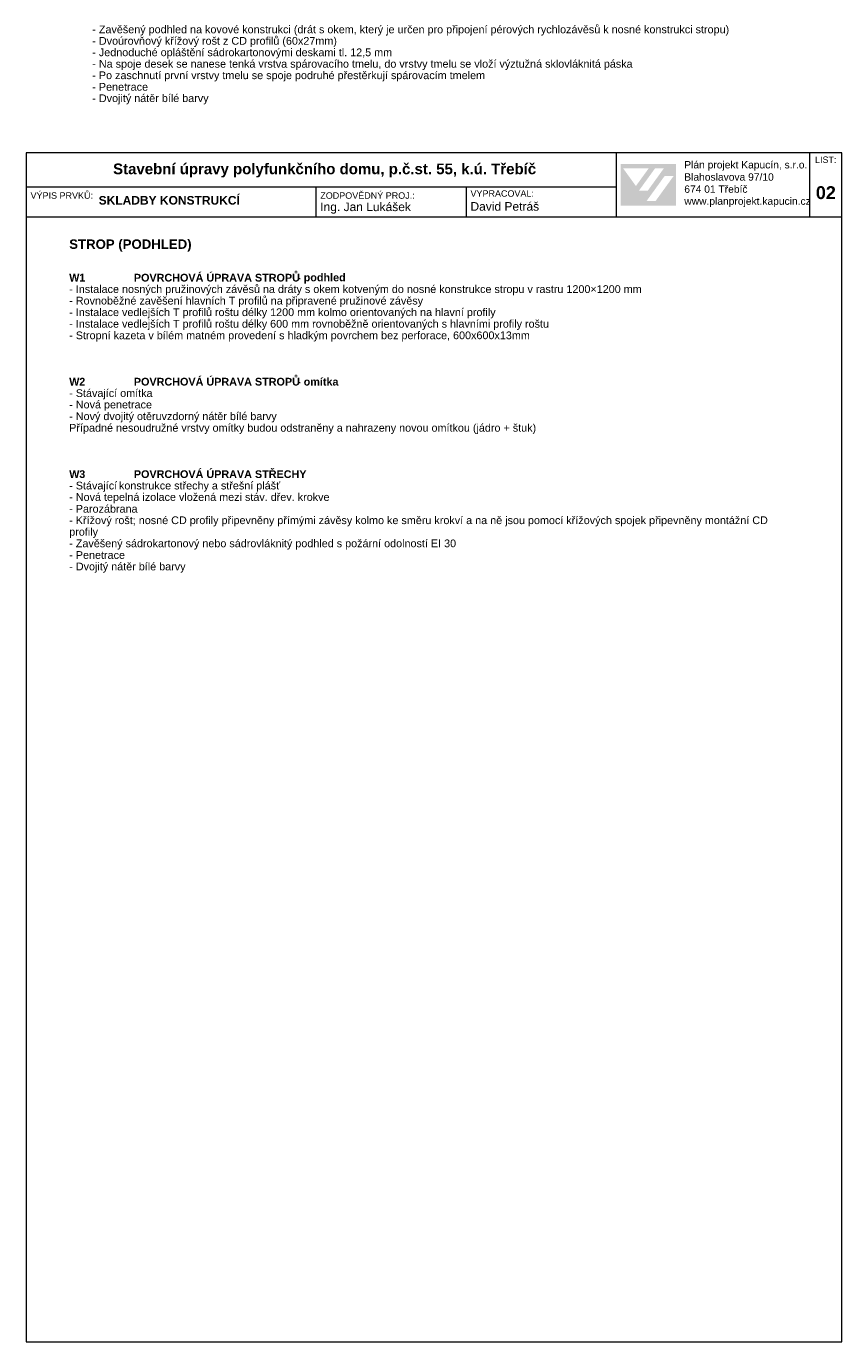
# Model space of a CAD drawing. Header units: millimetres. Extents: x 15381 to 191117, y -190522 to 367005.
# Tile 60 of 71: x 88117 to 107117, y 336357 to 367005. Entities that reach past the tile are written whole.
import ezdxf

# ---------------------------------------------------------------- set-up
doc = ezdxf.new("R2010")
doc.units = ezdxf.units.MM
doc.header["$MEASUREMENT"] = 0
doc.styles.add('GENEROVANÝ_STYL_1', font='txt')
doc.styles.add('GENEROVANÝ_STYL_2', font='txt')

msp = doc.modelspace()

# ---------------------------------------------------------------- hatches: boundary and pattern name
at = {"linetype": 'Continuous', "lineweight": 13}
h = msp.add_hatch(color=7, dxfattribs=at)
h.paths.add_polyline_path([(101965.1, 362825), (103255.5, 362825), (103255.5, 363798.6), (101965.1, 363798.6)])
h.paths.add_polyline_path([(102024.4, 363695.5), (102619.5, 363694.5), (102322.2, 363283.3)], flags=0)
h.paths.add_polyline_path([(102394.9, 363178.6), (102768.7, 363696.1), (102974.3, 363696.1), (102600.4, 363177.6)], flags=0)
h.paths.add_polyline_path([(102781.2, 362934.9), (102571.6, 362934.9), (102994.1, 363520.4), (103203.6, 363520.4)], flags=0)

# ---------------------------------------------------------------- linework, layer by layer
at = {"color": 7, "linetype": 'Continuous', "lineweight": 20}
for p, q in [((107117.4, 364057), (88117.4, 364057)), ((88117.4, 364057), (88117.4, 336357)), ((101867.4, 362557), (101867.4, 364057)), ((106367.4, 364057), (106367.4, 362557)), ((107117.4, 336357), (107117.4, 364057)), ((101867.4, 363257), (88117.4, 363257)), ((94867.4, 363257), (94867.4, 362557)), ((98367.4, 363257), (98367.4, 362557)), ((107117.4, 362557), (88117.4, 362557)), ((88117.4, 336357), (107117.4, 336357))]:
    msp.add_line(p, q, dxfattribs=at)

# ---------------------------------------------------------------- texts
at = {"color": 7, "linetype": 'Continuous', "lineweight": 20, "attachment_point": 7}
for s, insert, char_height, style in [('\\A1;{\\pql;\\fArial|b0|i0|c238|p38;- Zavěšený podhled na kovové konstrukci (drát s okem, který je určen pro připojení pérových rychlozávěsů k nosné konstrukci stropu)}', (89654.5, 366788.5), 180, 'GENEROVANÝ_STYL_1'), ('\\A1;{\\pql;\\fArial|b0|i0|c238|p38;- Dvoúrovňový křížový rošt z CD profilů (60x27mm)}', (89654.5, 366521.3), 180, 'GENEROVANÝ_STYL_1'), ('\\A1;{\\pql;\\fArial|b0|i0|c238|p38;- Jednoduché opláštění sádrokartonovými deskami tl. 12,5 mm}', (89654.5, 366254.1), 180, 'GENEROVANÝ_STYL_1'), ('\\A1;{\\pql;\\fArial|b0|i0|c238|p38;- Na spoje desek se nanese tenká vrstva spárovacího tmelu, do vrstvy tmelu se vloží výztužná sklovláknitá páska}', (89654.5, 365986.9), 180, 'GENEROVANÝ_STYL_1'), ('\\A1;{\\pql;\\fArial|b0|i0|c238|p38;- Po zaschnutí první vrstvy tmelu se spoje podruhé přestěrkují spárovacím tmelem}', (89654.5, 365719.6), 180, 'GENEROVANÝ_STYL_1'), ('\\A1;{\\pql;\\fArial|b0|i0|c238|p38;- Penetrace}', (89654.5, 365501.4), 180, 'GENEROVANÝ_STYL_1'), ('\\A1;{\\pql;\\fArial|b0|i0|c238|p38;- Dvojitý nátěr bílé barvy}', (89654.5, 365185.1), 180, 'GENEROVANÝ_STYL_1'), ('\\A1;{\\pql;\\fArial|b0|i0|c238|p38;Plán projekt Kapucín, s.r.o.}', (103449.6, 363641.6), 171, 'GENEROVANÝ_STYL_1'), ('\\A1;{\\pql;\\fArial|b0|i0|c238|p38;LIST:}', (106495.5, 363819), 150, 'GENEROVANÝ_STYL_1'), ('\\A1;{\\pql;\\fArial|b1|i0|c238|p38;Stavební úpravy polyfunkčního domu, p.č.st. 55, k.ú. Třebíč}', (90139.9, 363482.6), 250, 'GENEROVANÝ_STYL_2'), ('\\A1;{\\pql;\\fArial|b0|i0|c238|p38;Blahoslavova 97/10}', (103449.6, 363405.7), 171, 'GENEROVANÝ_STYL_1'), ('\\A1;{\\pql;\\fArial|b0|i0|c238|p38;VÝPIS PRVKŮ:}', (88216.5, 362984.3), 150, 'GENEROVANÝ_STYL_1'), ('\\A1;{\\pql;\\fArial|b0|i0|c238|p38;ZODPOVĚDNÝ PROJ.:}', (94967.4, 362984.3), 150, 'GENEROVANÝ_STYL_1'), ('\\A1;{\\pql;\\fArial|b0|i0|c238|p38;VYPRACOVAL:}', (98467.4, 363031.7), 150, 'GENEROVANÝ_STYL_1'), ('\\A1;{\\pql;\\fArial|b0|i0|c238|p38;674 01 Třebíč}', (103449.6, 363123.3), 171, 'GENEROVANÝ_STYL_1'), ('\\A1;{\\pql;\\fArial|b1|i0|c238|p38;02}', (106514.7, 362974.9), 300, 'GENEROVANÝ_STYL_2'), ('\\A1;{\\pql;\\fArial|b1|i0|c238|p38;SKLADBY KONSTRUKCÍ}', (89803.3, 362848.1), 200, 'GENEROVANÝ_STYL_2'), ('\\A1;{\\pql;\\fArial|b0|i0|c238|p38;Ing. Jan Lukášek}', (94967.4, 362638.8), 200, 'GENEROVANÝ_STYL_1'), ('\\A1;{\\pql;\\fArial|b0|i0|c238|p38;David Petráš}', (98467.4, 362705.5), 200, 'GENEROVANÝ_STYL_1'), ('\\A1;{\\pql;\\fArial|b0|i0|c238|p38;www.planprojekt.kapucin.cz}', (103449.6, 362794.4), 171, 'GENEROVANÝ_STYL_1'), ('\\A1;{\\pql;\\fArial|b1|i0|c238|p38;STROP (PODHLED)}', (89117.4, 361752.9), 220, 'GENEROVANÝ_STYL_2'), ('\\A1;{\\pql;\\fArial|b1|i0|c238|p38;W}', (89117.4, 361058.5), 180, 'GENEROVANÝ_STYL_2'), ('\\A1;{\\pql;\\fArial|b1|i0|c238|p38;1}', (89351.1, 361058.5), 180, 'GENEROVANÝ_STYL_2'), ('\\A1;{\\pql;\\fArial|b1|i0|c238|p38;^I}', (89487.7, 361058.5), 180, 'GENEROVANÝ_STYL_2'), ('\\A1;{\\pql;\\fArial|b1|i0|c238|p38;POVRCHOVÁ ÚPRAVA STROPŮ }', (90623.2, 361055.4), 180, 'GENEROVANÝ_STYL_2'), ('\\A1;{\\pql;\\fArial|b1|i0|c238|p38;- }', (94429.8, 361058.5), 180, 'GENEROVANÝ_STYL_2'), ('\\A1;{\\pql;\\fArial|b1|i0|c238|p38;podhled}', (94581.2, 361009.8), 180, 'GENEROVANÝ_STYL_2'), ('\\A1;{\\pql;\\fArial|b0|i0|c238|p38;- Instalace nosných pružinových závěsů na dráty s okem kotveným do nosné konstrukce stropu v rastru 1200×1200 mm}', (89117.4, 360737.4), 180, 'GENEROVANÝ_STYL_1'), ('\\A1;{\\pql;\\fArial|b0|i0|c238|p38;- Rovnoběžné zavěšení hlavních T profilů na připravené pružinové závěsy}', (89117.4, 360468.1), 180, 'GENEROVANÝ_STYL_1'), ('\\A1;{\\pql;\\fArial|b0|i0|c238|p38;- Instalace vedlejších T profilů roštu délky 1200 mm kolmo orientovaných na hlavní profily}', (89117.4, 360198.9), 180, 'GENEROVANÝ_STYL_1'), ('\\A1;{\\pql;\\fArial|b0|i0|c238|p38;- Instalace vedlejších T profilů roštu délky 600 mm rovnoběžně orientovaných s hlavními profily roštu}', (89117.4, 359929.6), 180, 'GENEROVANÝ_STYL_1'), ('\\A1;{\\pql;\\fArial|b0|i0|c238|p38;- Stropní kazeta v bílém matném provedení s hladkým povrchem bez perforace, 600x600x13mm}', (89117.4, 359660.3), 180, 'GENEROVANÝ_STYL_1'), ('\\A1;{\\pql;\\fArial|b1|i0|c238|p38;W}', (89117.4, 358635.1), 180, 'GENEROVANÝ_STYL_2'), ('\\A1;{\\pql;\\fArial|b1|i0|c238|p38;2}', (89351.1, 358635.1), 180, 'GENEROVANÝ_STYL_2'), ('\\A1;{\\pql;\\fArial|b1|i0|c238|p38;^I}', (89487.7, 358635.1), 180, 'GENEROVANÝ_STYL_2'), ('\\A1;{\\pql;\\fArial|b1|i0|c238|p38;POVRCHOVÁ ÚPRAVA STROPŮ }', (90623.2, 358632), 180, 'GENEROVANÝ_STYL_2'), ('\\A1;{\\pql;\\fArial|b1|i0|c238|p38;- }', (94429.8, 358635.1), 180, 'GENEROVANÝ_STYL_2'), ('\\A1;{\\pql;\\fArial|b1|i0|c238|p38;omítka}', (94581.2, 358632.2), 180, 'GENEROVANÝ_STYL_2'), ('\\A1;{\\pql;\\fArial|b0|i0|c238|p38;- Stávající omítka}', (89117.4, 358314), 180, 'GENEROVANÝ_STYL_1'), ('\\A1;{\\pql;\\fArial|b0|i0|c238|p38;- Nová penetrace}', (89117.4, 358047.5), 180, 'GENEROVANÝ_STYL_1'), ('\\A1;{\\pql;\\fArial|b0|i0|c238|p38;- Nový dvojitý otěruvzdorný nátěr bílé barvy}', (89117.4, 357775.4), 180, 'GENEROVANÝ_STYL_1'), ('\\A1;{\\pql;\\fArial|b0|i0|c238|p38;Případné nesoudružné vrstvy omítky budou odstraněny a nahrazeny novou omítkou (jádro + štuk)}', (89117.4, 357506), 180, 'GENEROVANÝ_STYL_1'), ('\\A1;{\\pql;\\fArial|b1|i0|c238|p38;W}', (89117.4, 356480.9), 180, 'GENEROVANÝ_STYL_2'), ('\\A1;{\\pql;\\fArial|b1|i0|c238|p38;3}', (89351.1, 356477.9), 180, 'GENEROVANÝ_STYL_2'), ('\\A1;{\\pql;\\fArial|b1|i0|c238|p38;^I}', (89487.7, 356480.9), 180, 'GENEROVANÝ_STYL_2'), ('\\A1;{\\pql;\\fArial|b1|i0|c238|p38;POVRCHOVÁ ÚPRAVA STŘECHY}', (90623.2, 356477.8), 180, 'GENEROVANÝ_STYL_2'), ('\\A1;{\\pql;\\fArial|b0|i0|c238|p38;- Stávající}', (89117.4, 356159.8), 180, 'GENEROVANÝ_STYL_1'), ('\\A1;{\\pql;\\fArial|b0|i0|c238|p38; }', (90215.1, 356156.8), 160, 'GENEROVANÝ_STYL_1'), ('\\A1;{\\pql;\\fArial|b0|i0|c238|p38;konstrukce střechy a střešní plášť}', (90276.5, 356159.8), 180, 'GENEROVANÝ_STYL_1'), ('\\A1;{\\pql;\\fArial|b0|i0|c238|p38;- Nová tepelná izolace vložená mezi stáv. dřev. krokve}', (89117.4, 355893.3), 180, 'GENEROVANÝ_STYL_1'), ('\\A1;{\\pql;\\fArial|b0|i0|c238|p38;- Parozábrana}', (89117.4, 355670.2), 180, 'GENEROVANÝ_STYL_1'), ('\\A1;{\\pql;\\fArial|b0|i0|c238|p38;- Křížový rošt; nosné CD profily připevněny přímými závěsy kolmo ke směru krokví a na ně jsou pomocí křížových spojek připevněny montážní CD}', (89117.4, 355352), 180, 'GENEROVANÝ_STYL_1'), ('\\A1;{\\pql;\\fArial|b0|i0|c238|p38;profily}', (89117.4, 355082.7), 180, 'GENEROVANÝ_STYL_1'), ('\\A1;{\\pql;\\fArial|b0|i0|c238|p38;- Zavěšený sádrokartonový nebo sádrovláknitý podhled s požární odolností EI 30}', (89117.4, 354813.4), 180, 'GENEROVANÝ_STYL_1'), ('\\A1;{\\pql;\\fArial|b0|i0|c238|p38;- Penetrace}', (89117.4, 354593.2), 180, 'GENEROVANÝ_STYL_1'), ('\\A1;{\\pql;\\fArial|b0|i0|c238|p38;- Dvojitý nátěr bílé barvy}', (89117.4, 354274.9), 180, 'GENEROVANÝ_STYL_1')]:
    msp.add_mtext(s, dxfattribs=dict(at, insert=insert, char_height=char_height, style=style))

doc.saveas('drawing.dxf')
